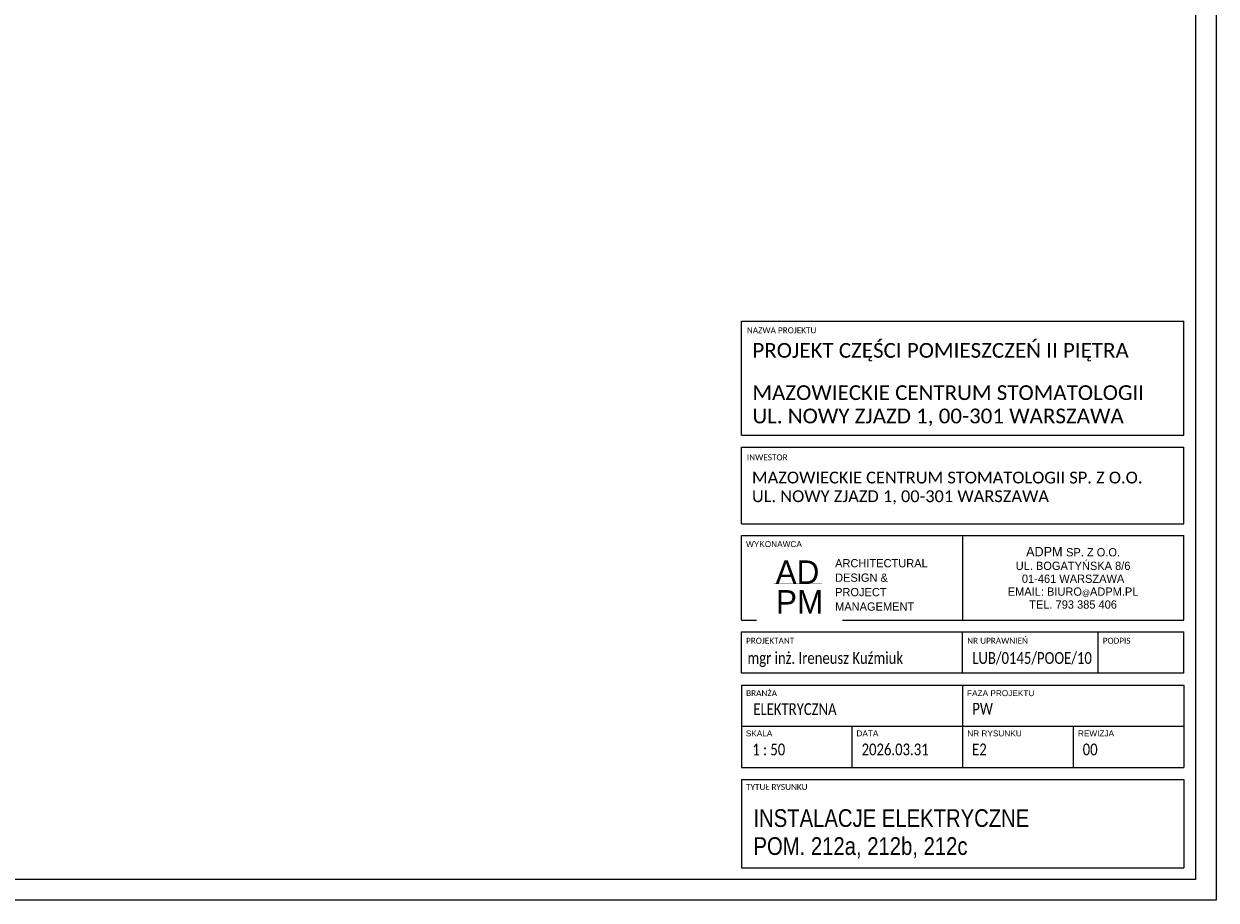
# Model space of a CAD drawing. Header units: centimetres. Extents: x 690840 to 714026, y 27673 to 40762.
# Tile 23 of 162: x 694642 to 695653, y 37777 to 38520. Entities that reach past the tile are written whole.
import ezdxf

# ---------------------------------------------------------------- set-up
doc = ezdxf.new("R2010")
doc.units = ezdxf.units.CM
doc.layers.get('0').update_dxf_attribs({"lineweight": 9})
doc.layers.add('Obrys powierzchni', color=50, linetype='Continuous', lineweight=9, plot=False)
doc.layers.add('S3_ramka', color=7, linetype='Continuous', lineweight=5)
doc.styles.add('Arial Narrow_4', font='ARIALN.TTF', dxfattribs={"height": 0.2})
doc.styles.add('Arial Narrow_5', font='ARIALN.TTF', dxfattribs={"height": 0.3})
doc.styles.add('Arial Narrow_7', font='ARIALN.TTF', dxfattribs={"height": 0.25})
doc.styles.add('Arial_4', font='arial.ttf', dxfattribs={"height": 0.1})
doc.styles.add('Arial_5', font='arial.ttf', dxfattribs={"height": 0.15})

# ---------------------------------------------------------------- blocks, each defined once
blk = doc.blocks.new('zw$7FBA')
at = {"lineweight": 0, "ltscale": 1.6}
blk.add_line((-197.5, 291.4), (-197.5, 219.8), dxfattribs=at)
at = {"layer": 'S3_ramka'}
for p, q in [((-385, 376.4), (-385, 473.1)), ((-385, 473.1), (-10, 473.1)), ((-10, 376.4), (-10, 473.1)), ((-385, 376.4), (-10, 376.4)), ((-385, 301.4), (-385, 366.4)), ((-385, 366.4), (-10, 366.4)), ((-10, 301.4), (-10, 366.4)), ((-385, 301.4), (-10, 301.4)), ((-385, 291.4), (-10, 291.4)), ((-385, 219.8), (-385, 291.4)), ((-10, 219.8), (-10, 291.4)), ((-385, 219.8), (-10, 219.8)), ((-385, 174.8), (-385, 209.8)), ((-385, 209.8), (-10, 209.8)), ((-197.5, 174.8), (-197.5, 209.8)), ((-82.5, 174.8), (-82.5, 209.8)), ((-10, 174.8), (-10, 209.8)), ((-10, 174.8), (-385, 174.8)), ((-385, 164.8), (-385, 94.8)), ((-385, 164.8), (-10, 164.8)), ((-197.5, 164.8), (-197.5, 94.8)), ((-10, 164.8), (-10, 94.8)), ((-385, 129.8), (-10, 129.8)), ((-385, 94.8), (-10, 94.8)), ((-385, 84.8), (-385, 10)), ((-385, 84.8), (-10, 84.8)), ((-10, 84.8), (-10, 10)), ((-385, 10), (-10, 10))]:
    blk.add_line(p, q, dxfattribs=at)
for s, insert, char_height, width, attachment_point, line_spacing_factor, style in [('{\\A1;\\fCalibri Light|b0|i0|c238|p34;\\C7;MAZOWIECKIE CENTRUM STOMATOLOGII\\PUL. NOWY ZJAZD 1, 00-301 WARSZAWA}', (-375.7, 418.8), 12.5, 331.75, 1, 0.949189, 'Arial Narrow_7'), ('{\\A1;\\fCalibri Light|b0|i0|c238|p34;\\C7;MAZOWIECKIE CENTRUM STOMATOLOGII SP. Z O.O.\\PUL. NOWY ZJAZD 1, 00-301 WARSZAWA}', (-376.1, 345.6), 10, 380.079, 1, 0.949189, 'Arial Narrow_4'), ('\\pxqc,t7.937503,15.874997,23.8125,31.750003,39.687497,47.625,55.562504,63.499997,71.4375,79.375003,87.312497,95.25,103.187503,111.124997,119.0625,127.000003,134.937497,142.875,150.812503,158.749997,166.6875,174.625003,182.562497,190.5,198.437503,206.374997,214.3125,222.250004,230.187497,238.125,246.062503,253.999997;{\\fTw Cen MT|b0|i0|c238|p34;ADPM \\H0.875x;SP. Z O.O.\\PUL. BOGATYŃSKA 8/6 \\P01-461 WARSZAWA\\PEMAIL: BIURO\\H0.714286x;@\\H1.4x;ADPM.PL\\PTEL. 793 385 406}', (-103.8, 255.6), 8, 187.5, 5, 0.936439, 'Arial_5'), ('\\pxsm1.05,qc;{\\fTw Cen MT|b0|i0|c238|p34;AD}', (-337.5, 260.4), 20, 52.507, 5, 0.936439, 'Arial_5')]:
    blk.add_mtext(s, dxfattribs=dict(at, insert=insert, char_height=char_height, width=width, attachment_point=attachment_point, line_spacing_factor=line_spacing_factor, style=style))
at = {"layer": 'S3_ramka', "char_height": 5, "attachment_point": 1, "style": 'Arial_4', "bg_fill": 3, "box_fill_scale": 1.25, "bg_fill_color": 256, "bg_fill_true_color": 13158600, "bg_fill_transparency": 0}
for s, insert, width, line_spacing_factor in [('\\pxt12.7,25.4,38.1,50.8,63.5,76.2,88.9,101.6,114.3,127,139.7,152.4,165.1,177.8,190.5,203.2,215.9,228.6,241.3,254,266.7,279.4,292.1,304.8,317.5,330.2,342.9,355.6,368.3,381,393.7,406.4;{\\fCalibri|b0|i0|c238|p34;NAZWA PROJEKTU}', (-380.4, 467.9), 95.6, 0.936439), ('\\pxt12.7,25.4,38.1,50.8,63.5,76.2,88.9,101.6,114.3,127,139.7,152.4,165.1,177.8,190.5,203.2,215.9,228.6,241.3,254,266.7,279.4,292.1,304.8,317.5,330.2,342.9,355.6,368.3,381,393.7,406.4;{\\fCalibri|b0|i0|c238|p34;INWESTOR }', (-380.4, 360.2), 98.25, 0.936439), ('{\\fCalibri|b0|i0|c238|p34;}WYKONAWCA', (-381.1, 286.7), 98.25, 0.936439), ('\\pxt12.7,25.4,38.1,50.8,63.5,76.2,88.9,101.6,114.3,127,139.7,152.4,165.1,177.8,190.5,203.2,215.9,228.6,241.3,254,266.7,279.4,292.1,304.8,317.5,330.2,342.9,355.6,368.3,381,393.7,406.4;{\\fCalibri|b0|i0|c238|p34;PROJEKTANT}', (-381.1, 204.8), 94.25, 0.936439), ('\\pxt12.7,25.4,38.1,50.8,63.5,76.2,88.9,101.6,114.3,127,139.7,152.4,165.1,177.8,190.5,203.2,215.9,228.6,241.3,254,266.7,279.4,292.1,304.8,317.5,330.2,342.9,355.6,368.3,381,393.7,406.4;{\\fCalibri|b0|i0|c238|p34;NR UPRAWNIEŃ}', (-193.6, 204.8), 94.25, 0.936439), ('\\pxt12.7,25.4,38.1,50.8,63.5,76.2,88.9,101.6,114.3,127,139.7,152.4,165.1,177.8,190.5,203.2,215.9,228.6,241.3,254,266.7,279.4,292.1,304.8,317.5,330.2,342.9,355.6,368.3,381,393.7,406.4;{\\fCalibri|b0|i0|c238|p34;PODPIS}', (-78.6, 204.8), 55.45, 0.936439), ('\\pxt1.25,2.5,3.75,5,6.25,7.5,8.75,10,11.25,12.5,13.75,15,16.25,17.5,18.75,20,21.25,22.5,23.75,25,26.25,27.5,28.75,30,31.25,32.5,33.75,35,36.25,37.5,38.75,40;{\\fCalibri|b0|i0|c238|p34;BRANŻA}', (-381, 160.4), 94.25, 0.949189), ('\\pxt1.25,2.5,3.75,5,6.25,7.5,8.75,10,11.25,12.5,13.75,15,16.25,17.5,18.75,20,21.25,22.5,23.75,25,26.25,27.5,28.75,30,31.25,32.5,33.75,35,36.25,37.5,38.75,40;{FAZA PROJEKTU}', (-193.7, 160.4), 94.25, 0.949189), ('\\pxt1.25,2.5,3.75,5,6.25,7.5,8.75,10,11.25,12.5,13.75,15,16.25,17.5,18.75,20,21.25,22.5,23.75,25,26.25,27.5,28.75,30,31.25,32.5,33.75,35,36.25,37.5,38.75,40;{SKALA}', (-381.3, 126.3), 94.25, 0.949189), ('\\pxt1.25,2.5,3.75,5,6.25,7.5,8.75,10,11.25,12.5,13.75,15,16.25,17.5,18.75,20,21.25,22.5,23.75,25,26.25,27.5,28.75,30,31.25,32.5,33.75,35,36.25,37.5,38.75,40;NR RYSUNKU', (-193.5, 126.3), 94.25, 0.949189), ('\\pxt1.25,2.5,3.75,5,6.25,7.5,8.75,10,11.25,12.5,13.75,15,16.25,17.5,18.75,20,21.25,22.5,23.75,25,26.25,27.5,28.75,30,31.25,32.5,33.75,35,36.25,37.5,38.75,40;{\\fCalibri|b0|i0|c238|p34;TYTUŁ RYSUNKU }', (-381.1, 80.9), 94.25, 0.949189)]:
    blk.add_mtext(s, dxfattribs=dict(at, insert=insert, width=width, line_spacing_factor=line_spacing_factor))
at = {"layer": 'S3_ramka', "insert": (-335.7, 235.2), "char_height": 20, "width": 52.507, "attachment_point": 5, "line_spacing_factor": 0.936439, "style": 'Arial_5', "bg_fill": 2}
blk.add_mtext('{\\fTw Cen MT|b0|i0|c238|p34;PM}', dxfattribs=at)
at = {"lineweight": 0, "ltscale": 1.6, "const_width": 0.2}
blk.add_lwpolyline([(-358, 251.1), (-316.7, 251.1)], dxfattribs=at)
at = {"layer": 'S3_ramka'}
for p, q in [((-291.3, 129.8), (-291.3, 94.3)), ((-103.8, 129.8), (-103.8, 94.8))]:
    blk.add_line(p, q, dxfattribs=at)
for s, insert, char_height, width, attachment_point, line_spacing_factor, style in [('\\pxql;{\\fCalibri Light|b0|i0|c238|p34;PROJEKT CZĘŚCI POMIESZCZEŃ II PIĘTRA}', (-375.7, 454.6), 12.5, 352.9, 1, 0.949189, 'Arial Narrow_7'), ('\\pxsm1.05,ql;{\\fTw Cen MT|b0|i0|c238|p34;ARCHITECTURAL\\PDESIGN &\\PPROJECT\\PMANAGEMENT}', (-233.6, 249.6), 7, 143.965, 5, 0.936439, 'Arial_5'), ('\\pxql;{\\A1;\\fCalibri Light|b0|i0|c238|p34;\\W0.8;\\C7;\\A0;\\C256;mgr inż. Ireneusz Kuźmiuk}', (-379.9, 192.7), 10, 199.383, 1, 0.949189, 'Arial Narrow_4'), ('\\pxql;{\\A1;\\fCalibri Light|b0|i0|c238|p34;\\W0.8;\\C7;\\A0;LUB/0145/POOE/10}', (-189.3, 192.7), 10, 123.723, 1, 0.949189, 'Arial Narrow_4'), ('\\pxt6.35,12.7,19.05,25.4,31.75,38.1,44.45,50.8,57.15,63.5,69.85,76.2,82.55,88.9,95.25,101.6,107.95,114.3,120.65,127,133.35,139.7,146.05,152.4,158.75,165.1,171.45,177.8,184.15,190.5,196.85,203.2;{\\fCalibri|b0|i0|c238|p34;\\W0.8;ELEKTRYCZNA}', (-374.9, 149.4), 10, 141.9, 1, 0.949189, 'Arial Narrow_4')]:
    blk.add_mtext(s, dxfattribs=dict(at, insert=insert, char_height=char_height, width=width, attachment_point=attachment_point, line_spacing_factor=line_spacing_factor, style=style))
at = {"layer": 'S3_ramka', "char_height": 5, "attachment_point": 1, "line_spacing_factor": 0.949189, "style": 'Arial_4', "bg_fill": 3, "box_fill_scale": 1.25, "bg_fill_color": 256, "bg_fill_true_color": 13158600, "bg_fill_transparency": 0}
for s, insert, width in [('\\pxt1.25,2.5,3.75,5,6.25,7.5,8.75,10,11.25,12.5,13.75,15,16.25,17.5,18.75,20,21.25,22.5,23.75,25,26.25,27.5,28.75,30,31.25,32.5,33.75,35,36.25,37.5,38.75,40;DATA', (-287.5, 126.3), 56.775), ('\\pxt1.25,2.5,3.75,5,6.25,7.5,8.75,10,11.25,12.5,13.75,15,16.25,17.5,18.75,20,21.25,22.5,23.75,25,26.25,27.5,28.75,30,31.25,32.5,33.75,35,36.25,37.5,38.75,40;REWIZJA', (-99.7, 126.3), 64.44)]:
    blk.add_mtext(s, dxfattribs=dict(at, insert=insert, width=width))

msp = doc.modelspace()

# ---------------------------------------------------------------- linework, layer by layer
at = {"layer": 'Obrys powierzchni', "ltscale": 1.6}
for points in [[(693552.6, 39262.3), (695652.6, 39262.3), (695652.6, 37777.3), (693552.6, 37777.3)], [(693570.1, 39244.8), (695635.1, 39244.8), (695635.1, 37794.8), (693570.1, 37794.8)]]:
    msp.add_lwpolyline(points, close=True, dxfattribs=at)

# ---------------------------------------------------------------- texts
at = {"layer": 'S3_ramka', "lineweight": 0, "insert": (695260.3, 37833.6), "char_height": 15, "width": 343.65, "attachment_point": 4, "line_spacing_factor": 0.949189, "style": 'Arial Narrow_5'}
msp.add_mtext('\\pxt4.23333,8.46667,12.7,16.93333,21.16667,25.4,29.63333,33.86667,38.1,42.33333,46.56667,50.8,55.03333,59.26667,63.5,67.73333,71.96667,76.2,80.43333,84.66667,88.9,93.13333,97.36667,101.6,105.83333,110.06667,114.3,118.53333,122.76667,127,131.23333,135.46667;INSTALACJE ELEKTRYCZNE\\PPOM. 212a, 212b, 212c', dxfattribs=at)

# ---------------------------------------------------------------- next in the draw order: texts
at = {"layer": 'S3_ramka', "lineweight": 0, "char_height": 10, "line_spacing_factor": 0.949189, "style": 'Arial Narrow_4', "bg_fill": 2}
for s, insert, width, attachment_point in [('\\pxt6.35,12.7,19.05,25.4,31.75,38.1,44.45,50.8,57.15,63.5,69.85,76.2,82.55,88.9,95.25,101.6,107.95,114.3,120.65,127,133.35,139.7,146.05,152.4,158.75,165.1,171.45,177.8,184.15,190.5,196.85,203.2;{\\fCalibri|b0|i0|c238|p34;\\W0.8;PW}', (695445.8, 37944.5), 141.9, 1), ('\\pxql,t6.35,12.7,19.05,25.4,31.75,38.1,44.45,50.8,57.15,63.5,69.85,76.2,82.55,88.9,95.25,101.6,107.95,114.3,120.65,127,133.35,139.7,146.05,152.4,158.75,165.1,171.45,177.8,184.15,190.5,196.85,203.2;{\\fCalibri|b0|i0|c238|p34;\\W0.8; 1 : 50}', (695301.8, 37910), 90.65, 2)]:
    msp.add_mtext(s, dxfattribs=dict(at, insert=insert, width=width, attachment_point=attachment_point))

# ---------------------------------------------------------------- next in the draw order: texts
at = {"layer": 'S3_ramka', "lineweight": 0, "insert": (695397.3, 37910), "char_height": 10, "width": 90.65, "attachment_point": 2, "line_spacing_factor": 0.949189, "style": 'Arial Narrow_4'}
msp.add_mtext('\\pxql,t6.35,12.7,19.05,25.4,31.75,38.1,44.45,50.8,57.15,63.5,69.85,76.2,82.55,88.9,95.25,101.6,107.95,114.3,120.65,127,133.35,139.7,146.05,152.4,158.75,165.1,171.45,177.8,184.15,190.5,196.85,203.2;{\\fCalibri|b0|i0|c238|p34;\\W0.8;2026.03.31}', dxfattribs=at)

# ---------------------------------------------------------------- next in the draw order: block references
at = {"lineweight": 0, "ltscale": 1.6}
msp.add_blockref('zw$7FBA', (695635.1, 37794.8), dxfattribs=at)

# ---------------------------------------------------------------- next in the draw order: texts
at = {"layer": 'S3_ramka', "lineweight": 0, "char_height": 10, "width": 90.65, "attachment_point": 2, "line_spacing_factor": 0.949189, "style": 'Arial Narrow_4'}
for s, insert in [('\\pxql,t6.35,12.7,19.05,25.4,31.75,38.1,44.45,50.8,57.15,63.5,69.85,76.2,82.55,88.9,95.25,101.6,107.95,114.3,120.65,127,133.35,139.7,146.05,152.4,158.75,165.1,171.45,177.8,184.15,190.5,196.85,203.2;{\\fCalibri|b0|i0|c238|p34;\\W0.8;E2}', (695491, 37910)), ('\\pxql,t6.35,12.7,19.05,25.4,31.75,38.1,44.45,50.8,57.15,63.5,69.85,76.2,82.55,88.9,95.25,101.6,107.95,114.3,120.65,127,133.35,139.7,146.05,152.4,158.75,165.1,171.45,177.8,184.15,190.5,196.85,203.2;{\\fCalibri|b0|i0|c238|p34;\\W0.8;00}', (695584.8, 37910))]:
    msp.add_mtext(s, dxfattribs=dict(at, insert=insert))

doc.saveas('drawing.dxf')
